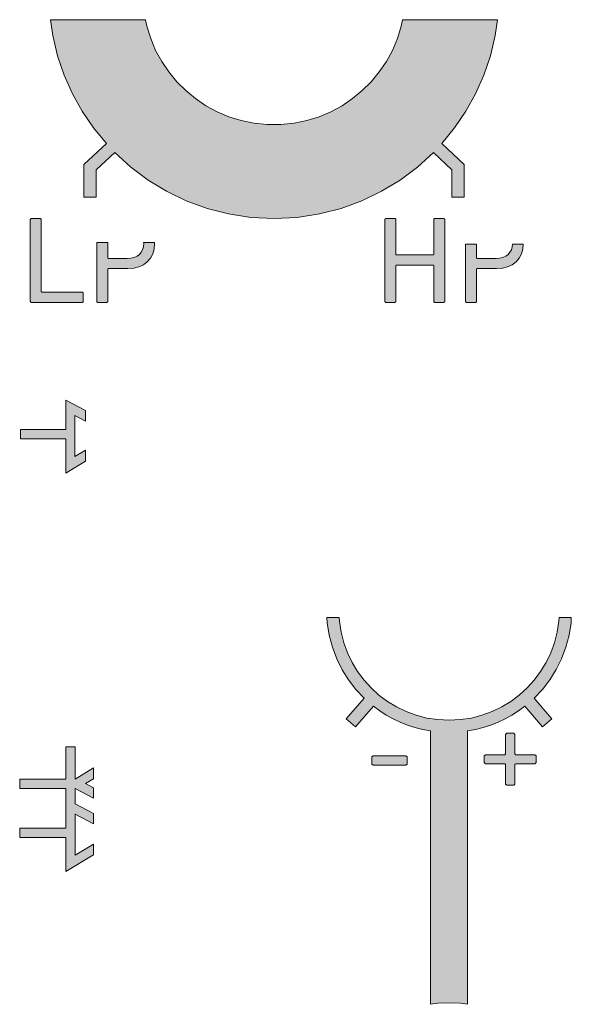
# Model space of a CAD drawing. Header units: millimetres. Extents: x -170 to -150, y -83 to 46.
# Tile 2 of 3: x -167 to -151, y -53 to -25. Entities that reach past the tile are written whole.
import ezdxf

# ---------------------------------------------------------------- set-up
doc = ezdxf.new("R2010")
doc.units = ezdxf.units.MM
doc.header["$MEASUREMENT"] = 0
doc.layers.add('Print', color=7, linetype='Continuous', lineweight=0)

# ---------------------------------------------------------------- blocks, each defined once
blk = doc.blocks.new('Block_0')
at = {"layer": 'Print', "transparency": 33554687}
h = blk.add_hatch(color=1, dxfattribs=at)
h.dxf.hatch_style = 2
h.paths.add_polyline_path([(-159.845, -30.571), (-159.187, -30.538), (-158.548, -30.441), (-157.931, -30.282), (-157.34, -30.065), (-156.778, -29.794), (-156.247, -29.471), (-155.752, -29.101), (-155.295, -28.685), (-154.771, -29.181), (-154.771, -29.965), (-154.418, -29.965), (-154.418, -29.029), (-155.058, -28.424), (-154.694, -27.981), (-154.37, -27.506), (-154.089, -27.003), (-153.853, -26.473), (-153.664, -25.919), (-153.526, -25.344), (-153.461, -24.888), (-156.175, -24.888), (-156.213, -25.076), (-156.323, -25.428), (-156.465, -25.764), (-156.638, -26.083), (-156.84, -26.382), (-157.07, -26.66), (-157.324, -26.914), (-157.602, -27.144), (-157.901, -27.346), (-158.22, -27.519), (-158.556, -27.661), (-158.908, -27.771), (-159.274, -27.845), (-159.652, -27.884), (-160.038, -27.884), (-160.417, -27.845), (-160.783, -27.771), (-161.135, -27.661), (-161.471, -27.519), (-161.79, -27.346), (-162.089, -27.144), (-162.367, -26.914), (-162.621, -26.66), (-162.85, -26.382), (-163.053, -26.083), (-163.226, -25.764), (-163.368, -25.428), (-163.477, -25.076), (-163.516, -24.888), (-166.23, -24.888), (-166.165, -25.344), (-166.027, -25.919), (-165.838, -26.473), (-165.602, -27.003), (-165.32, -27.506), (-164.997, -27.981), (-164.633, -28.424), (-165.273, -29.029), (-165.273, -29.965), (-164.92, -29.965), (-164.92, -29.181), (-164.396, -28.685), (-163.939, -29.101), (-163.444, -29.471), (-162.913, -29.794), (-162.351, -30.065), (-161.759, -30.282), (-161.143, -30.441), (-160.504, -30.538)])
h = blk.add_hatch(color=1, dxfattribs=at)
h.dxf.hatch_style = 2
h.paths.add_polyline_path([(-166.491, -30.6), (-166.493, -30.593), (-166.496, -30.587), (-166.5, -30.582), (-166.506, -30.578), (-166.512, -30.575), (-166.518, -30.573), (-166.526, -30.572), (-166.769, -30.572), (-166.777, -30.573), (-166.784, -30.575), (-166.79, -30.578), (-166.795, -30.582), (-166.799, -30.587), (-166.802, -30.593), (-166.804, -30.6), (-166.805, -30.608), (-166.805, -32.935), (-166.804, -32.942), (-166.802, -32.949), (-166.799, -32.955), (-166.795, -32.96), (-166.79, -32.964), (-166.784, -32.967), (-166.777, -32.969), (-166.769, -32.97), (-165.327, -32.97), (-165.32, -32.969), (-165.313, -32.967), (-165.307, -32.964), (-165.302, -32.96), (-165.298, -32.955), (-165.295, -32.949), (-165.293, -32.942), (-165.292, -32.935), (-165.292, -32.713), (-165.293, -32.705), (-165.295, -32.698), (-165.298, -32.692), (-165.302, -32.687), (-165.307, -32.683), (-165.313, -32.68), (-165.32, -32.678), (-165.327, -32.677), (-166.47, -32.677), (-166.475, -32.677), (-166.479, -32.676), (-166.482, -32.674), (-166.485, -32.672), (-166.488, -32.669), (-166.489, -32.665), (-166.49, -32.661), (-166.491, -32.656), (-166.491, -30.608)])
h = blk.add_hatch(color=1, dxfattribs=at)
h.dxf.hatch_style = 2
h.paths.add_polyline_path([(-156.367, -30.6), (-156.369, -30.593), (-156.372, -30.587), (-156.376, -30.582), (-156.381, -30.578), (-156.387, -30.575), (-156.394, -30.573), (-156.401, -30.572), (-156.645, -30.572), (-156.652, -30.573), (-156.659, -30.575), (-156.665, -30.578), (-156.67, -30.582), (-156.674, -30.587), (-156.677, -30.593), (-156.679, -30.6), (-156.68, -30.608), (-156.68, -32.935), (-156.679, -32.942), (-156.677, -32.949), (-156.674, -32.955), (-156.67, -32.96), (-156.665, -32.964), (-156.659, -32.967), (-156.652, -32.969), (-156.645, -32.97), (-156.401, -32.97), (-156.394, -32.969), (-156.387, -32.967), (-156.381, -32.964), (-156.376, -32.96), (-156.372, -32.955), (-156.369, -32.949), (-156.367, -32.942), (-156.366, -32.935), (-156.366, -31.926), (-156.366, -31.921), (-156.365, -31.917), (-156.363, -31.913), (-156.361, -31.91), (-156.358, -31.908), (-156.354, -31.906), (-156.35, -31.905), (-156.345, -31.905), (-155.305, -31.905), (-155.3, -31.905), (-155.295, -31.906), (-155.292, -31.908), (-155.289, -31.91), (-155.287, -31.913), (-155.285, -31.917), (-155.284, -31.921), (-155.284, -31.926), (-155.284, -32.935), (-155.283, -32.942), (-155.281, -32.949), (-155.278, -32.955), (-155.274, -32.96), (-155.269, -32.964), (-155.263, -32.967), (-155.256, -32.969), (-155.248, -32.97), (-155.005, -32.97), (-154.997, -32.969), (-154.991, -32.967), (-154.985, -32.964), (-154.979, -32.96), (-154.975, -32.955), (-154.972, -32.949), (-154.97, -32.942), (-154.97, -32.935), (-154.97, -30.608), (-154.97, -30.6), (-154.972, -30.593), (-154.975, -30.587), (-154.979, -30.582), (-154.985, -30.578), (-154.991, -30.575), (-154.997, -30.573), (-155.005, -30.572), (-155.248, -30.572), (-155.256, -30.573), (-155.263, -30.575), (-155.269, -30.578), (-155.274, -30.582), (-155.278, -30.587), (-155.281, -30.593), (-155.283, -30.6), (-155.284, -30.608), (-155.284, -31.591), (-155.284, -31.596), (-155.285, -31.6), (-155.287, -31.604), (-155.289, -31.607), (-155.292, -31.61), (-155.295, -31.611), (-155.3, -31.612), (-155.305, -31.613), (-156.345, -31.613), (-156.35, -31.612), (-156.354, -31.611), (-156.358, -31.61), (-156.361, -31.607), (-156.363, -31.604), (-156.365, -31.6), (-156.366, -31.596), (-156.366, -31.591), (-156.366, -30.608)])
h = blk.add_hatch(color=1, dxfattribs=at)
h.dxf.hatch_style = 2
h.paths.add_polyline_path([(-164.907, -31.261), (-164.907, -32.935), (-164.906, -32.942), (-164.904, -32.949), (-164.901, -32.955), (-164.897, -32.96), (-164.892, -32.964), (-164.886, -32.967), (-164.879, -32.969), (-164.871, -32.97), (-164.628, -32.97), (-164.621, -32.969), (-164.614, -32.967), (-164.608, -32.964), (-164.603, -32.96), (-164.598, -32.955), (-164.595, -32.949), (-164.594, -32.942), (-164.593, -32.935), (-164.593, -32.025), (-164.593, -32.02), (-164.592, -32.016), (-164.59, -32.012), (-164.588, -32.009), (-164.585, -32.007), (-164.581, -32.005), (-164.577, -32.004), (-164.572, -32.004), (-164.018, -32.004), (-163.853, -31.991), (-163.704, -31.953), (-163.574, -31.892), (-163.464, -31.809), (-163.376, -31.705), (-163.311, -31.583), (-163.27, -31.443), (-163.257, -31.288), (-163.259, -31.261), (-163.569, -31.261), (-163.567, -31.288), (-163.575, -31.381), (-163.598, -31.464), (-163.637, -31.537), (-163.69, -31.597), (-163.757, -31.646), (-163.838, -31.682), (-163.931, -31.704), (-164.036, -31.711), (-164.572, -31.711), (-164.577, -31.711), (-164.581, -31.71), (-164.585, -31.708), (-164.588, -31.706), (-164.59, -31.703), (-164.592, -31.699), (-164.593, -31.695), (-164.593, -31.69), (-164.593, -31.261)])
h = blk.add_hatch(color=1, dxfattribs=at)
h.dxf.hatch_style = 2
h.paths.add_polyline_path([(-153.044, -31.381), (-153.068, -31.464), (-153.107, -31.537), (-153.16, -31.597), (-153.227, -31.646), (-153.307, -31.682), (-153.4, -31.704), (-153.505, -31.711), (-154.041, -31.711), (-154.046, -31.711), (-154.051, -31.71), (-154.054, -31.708), (-154.057, -31.706), (-154.059, -31.703), (-154.061, -31.699), (-154.062, -31.695), (-154.062, -31.69), (-154.062, -31.306), (-154.376, -31.306), (-154.376, -32.935), (-154.376, -32.942), (-154.374, -32.949), (-154.371, -32.955), (-154.367, -32.96), (-154.361, -32.964), (-154.355, -32.967), (-154.349, -32.969), (-154.341, -32.97), (-154.098, -32.97), (-154.09, -32.969), (-154.083, -32.967), (-154.077, -32.964), (-154.072, -32.96), (-154.068, -32.955), (-154.065, -32.949), (-154.063, -32.942), (-154.062, -32.935), (-154.062, -32.025), (-154.062, -32.02), (-154.061, -32.016), (-154.059, -32.012), (-154.057, -32.009), (-154.054, -32.007), (-154.051, -32.005), (-154.046, -32.004), (-154.041, -32.004), (-153.488, -32.004), (-153.322, -31.991), (-153.174, -31.953), (-153.044, -31.892), (-152.934, -31.809), (-152.845, -31.705), (-152.78, -31.583), (-152.74, -31.443), (-152.728, -31.306), (-153.038, -31.306)])
h = blk.add_hatch(color=1, dxfattribs=at)
h.dxf.hatch_style = 2
h.paths.add_polyline_path([(-167.088, -36.871), (-165.794, -36.871), (-165.794, -37.847), (-165.225, -37.503), (-165.225, -37.194), (-165.529, -37.378), (-165.529, -36.204), (-165.225, -36.362), (-165.225, -36.064), (-165.794, -35.768), (-165.794, -36.606), (-167.088, -36.606)])
h = blk.add_hatch(color=1, dxfattribs=at)
h.dxf.hatch_style = 2
h.paths.add_polyline_path([(-151.972, -43.76), (-151.789, -43.467), (-151.634, -43.156), (-151.511, -42.828), (-151.42, -42.485), (-151.364, -42.13), (-151.357, -41.981), (-151.706, -41.981), (-151.712, -42.086), (-151.759, -42.399), (-151.837, -42.7), (-151.943, -42.99), (-152.076, -43.265), (-152.233, -43.525), (-152.415, -43.767), (-152.618, -43.991), (-152.842, -44.194), (-153.084, -44.376), (-153.344, -44.533), (-153.619, -44.666), (-153.909, -44.772), (-154.211, -44.85), (-154.523, -44.897), (-154.845, -44.914), (-155.167, -44.897), (-155.48, -44.85), (-155.782, -44.772), (-156.072, -44.666), (-156.347, -44.533), (-156.607, -44.376), (-156.849, -44.194), (-157.073, -43.991), (-157.276, -43.767), (-157.457, -43.525), (-157.615, -43.265), (-157.748, -42.99), (-157.854, -42.7), (-157.931, -42.399), (-157.979, -42.086), (-157.984, -41.981), (-158.334, -41.981), (-158.326, -42.13), (-158.27, -42.486), (-158.18, -42.829), (-158.056, -43.157), (-157.901, -43.468), (-157.717, -43.761), (-157.506, -44.034), (-157.27, -44.284), (-157.782, -44.87), (-157.516, -45.103), (-157.004, -44.515), (-156.826, -44.646), (-156.639, -44.766), (-156.445, -44.874), (-156.244, -44.97), (-156.035, -45.053), (-155.821, -45.123), (-155.6, -45.179), (-155.375, -45.221), (-155.375, -53.034), (-155.167, -53.005), (-154.845, -52.989), (-154.523, -53.005), (-154.316, -53.034), (-154.316, -45.221), (-154.09, -45.179), (-153.87, -45.123), (-153.655, -45.053), (-153.446, -44.969), (-153.244, -44.873), (-153.05, -44.765), (-152.863, -44.645), (-152.685, -44.514), (-152.175, -45.102), (-151.908, -44.871), (-152.419, -44.283), (-152.183, -44.032)])
h = blk.add_hatch(color=1, dxfattribs=at)
h.dxf.hatch_style = 2
h.paths.add_polyline_path([(-152.36, -46.124), (-152.36, -45.933), (-152.395, -45.898), (-152.945, -45.898), (-152.966, -45.877), (-152.966, -45.32), (-153.001, -45.285), (-153.199, -45.285), (-153.234, -45.32), (-153.234, -45.877), (-153.255, -45.898), (-153.805, -45.898), (-153.841, -45.933), (-153.841, -46.124), (-153.805, -46.159), (-153.255, -46.159), (-153.234, -46.18), (-153.234, -46.737), (-153.199, -46.773), (-153.001, -46.773), (-152.966, -46.737), (-152.966, -46.18), (-152.945, -46.159), (-152.395, -46.159)])
h = blk.add_hatch(color=1, dxfattribs=at)
h.dxf.hatch_style = 2
h.paths.add_polyline_path([(-165.791, -47.161), (-165.791, -48), (-167.108, -48), (-167.108, -48.265), (-165.791, -48.265), (-165.791, -49.241), (-164.998, -48.761), (-164.998, -48.452), (-165.527, -48.772), (-165.527, -47.795), (-165.526, -47.795), (-165.526, -47.598), (-164.998, -47.873), (-164.998, -47.575), (-165.526, -47.299), (-165.526, -46.865), (-164.998, -47.14), (-164.998, -46.842), (-165.225, -46.723), (-164.998, -46.586), (-164.998, -46.277), (-165.526, -46.596), (-165.526, -45.672), (-165.79, -45.672), (-165.79, -46.601), (-167.108, -46.601), (-167.108, -46.866), (-165.79, -46.866), (-165.79, -47.162)])
h = blk.add_hatch(color=1, dxfattribs=at)
h.dxf.hatch_style = 2
h.paths.add_polyline_path([(-156.044, -46.166), (-156.044, -45.962), (-156.08, -45.927), (-157.017, -45.927), (-157.053, -45.962), (-157.053, -46.166), (-157.017, -46.201), (-156.08, -46.201)])
at = {"layer": 'Print'}
for points in [[(-159.845, -30.571), (-159.187, -30.538), (-158.548, -30.441), (-157.931, -30.282), (-157.34, -30.065), (-156.778, -29.794), (-156.247, -29.471), (-155.752, -29.101), (-155.295, -28.685), (-154.771, -29.181), (-154.771, -29.965), (-154.418, -29.965), (-154.418, -29.029), (-155.058, -28.424), (-154.694, -27.981), (-154.37, -27.506), (-154.089, -27.003), (-153.853, -26.473), (-153.664, -25.919), (-153.526, -25.344), (-153.461, -24.888), (-156.175, -24.888), (-156.213, -25.076), (-156.323, -25.428), (-156.465, -25.764), (-156.638, -26.083), (-156.84, -26.382), (-157.07, -26.66), (-157.324, -26.914), (-157.602, -27.144), (-157.901, -27.346), (-158.22, -27.519), (-158.556, -27.661), (-158.908, -27.771), (-159.274, -27.845), (-159.652, -27.884), (-160.038, -27.884), (-160.417, -27.845), (-160.783, -27.771), (-161.135, -27.661), (-161.471, -27.519), (-161.79, -27.346), (-162.089, -27.144), (-162.367, -26.914), (-162.621, -26.66), (-162.85, -26.382), (-163.053, -26.083), (-163.226, -25.764), (-163.368, -25.428), (-163.477, -25.076), (-163.516, -24.888), (-166.23, -24.888), (-166.165, -25.344), (-166.027, -25.919), (-165.838, -26.473), (-165.602, -27.003), (-165.32, -27.506), (-164.997, -27.981), (-164.633, -28.424), (-165.273, -29.029), (-165.273, -29.965), (-164.92, -29.965), (-164.92, -29.181), (-164.396, -28.685), (-163.939, -29.101), (-163.444, -29.471), (-162.913, -29.794), (-162.351, -30.065), (-161.759, -30.282), (-161.143, -30.441), (-160.504, -30.538)], [(-166.491, -30.6), (-166.493, -30.593), (-166.496, -30.587), (-166.5, -30.582), (-166.506, -30.578), (-166.512, -30.575), (-166.518, -30.573), (-166.526, -30.572), (-166.769, -30.572), (-166.777, -30.573), (-166.784, -30.575), (-166.79, -30.578), (-166.795, -30.582), (-166.799, -30.587), (-166.802, -30.593), (-166.804, -30.6), (-166.805, -30.608), (-166.805, -32.935), (-166.804, -32.942), (-166.802, -32.949), (-166.799, -32.955), (-166.795, -32.96), (-166.79, -32.964), (-166.784, -32.967), (-166.777, -32.969), (-166.769, -32.97), (-165.327, -32.97), (-165.32, -32.969), (-165.313, -32.967), (-165.307, -32.964), (-165.302, -32.96), (-165.298, -32.955), (-165.295, -32.949), (-165.293, -32.942), (-165.292, -32.935), (-165.292, -32.713), (-165.293, -32.705), (-165.295, -32.698), (-165.298, -32.692), (-165.302, -32.687), (-165.307, -32.683), (-165.313, -32.68), (-165.32, -32.678), (-165.327, -32.677), (-166.47, -32.677), (-166.475, -32.677), (-166.479, -32.676), (-166.482, -32.674), (-166.485, -32.672), (-166.488, -32.669), (-166.489, -32.665), (-166.49, -32.661), (-166.491, -32.656), (-166.491, -30.608)], [(-156.367, -30.6), (-156.369, -30.593), (-156.372, -30.587), (-156.376, -30.582), (-156.381, -30.578), (-156.387, -30.575), (-156.394, -30.573), (-156.401, -30.572), (-156.645, -30.572), (-156.652, -30.573), (-156.659, -30.575), (-156.665, -30.578), (-156.67, -30.582), (-156.674, -30.587), (-156.677, -30.593), (-156.679, -30.6), (-156.68, -30.608), (-156.68, -32.935), (-156.679, -32.942), (-156.677, -32.949), (-156.674, -32.955), (-156.67, -32.96), (-156.665, -32.964), (-156.659, -32.967), (-156.652, -32.969), (-156.645, -32.97), (-156.401, -32.97), (-156.394, -32.969), (-156.387, -32.967), (-156.381, -32.964), (-156.376, -32.96), (-156.372, -32.955), (-156.369, -32.949), (-156.367, -32.942), (-156.366, -32.935), (-156.366, -31.926), (-156.366, -31.921), (-156.365, -31.917), (-156.363, -31.913), (-156.361, -31.91), (-156.358, -31.908), (-156.354, -31.906), (-156.35, -31.905), (-156.345, -31.905), (-155.305, -31.905), (-155.3, -31.905), (-155.295, -31.906), (-155.292, -31.908), (-155.289, -31.91), (-155.287, -31.913), (-155.285, -31.917), (-155.284, -31.921), (-155.284, -31.926), (-155.284, -32.935), (-155.283, -32.942), (-155.281, -32.949), (-155.278, -32.955), (-155.274, -32.96), (-155.269, -32.964), (-155.263, -32.967), (-155.256, -32.969), (-155.248, -32.97), (-155.005, -32.97), (-154.997, -32.969), (-154.991, -32.967), (-154.985, -32.964), (-154.979, -32.96), (-154.975, -32.955), (-154.972, -32.949), (-154.97, -32.942), (-154.97, -32.935), (-154.97, -30.608), (-154.97, -30.6), (-154.972, -30.593), (-154.975, -30.587), (-154.979, -30.582), (-154.985, -30.578), (-154.991, -30.575), (-154.997, -30.573), (-155.005, -30.572), (-155.248, -30.572), (-155.256, -30.573), (-155.263, -30.575), (-155.269, -30.578), (-155.274, -30.582), (-155.278, -30.587), (-155.281, -30.593), (-155.283, -30.6), (-155.284, -30.608), (-155.284, -31.591), (-155.284, -31.596), (-155.285, -31.6), (-155.287, -31.604), (-155.289, -31.607), (-155.292, -31.61), (-155.295, -31.611), (-155.3, -31.612), (-155.305, -31.613), (-156.345, -31.613), (-156.35, -31.612), (-156.354, -31.611), (-156.358, -31.61), (-156.361, -31.607), (-156.363, -31.604), (-156.365, -31.6), (-156.366, -31.596), (-156.366, -31.591), (-156.366, -30.608)], [(-164.907, -31.261), (-164.907, -32.935), (-164.906, -32.942), (-164.904, -32.949), (-164.901, -32.955), (-164.897, -32.96), (-164.892, -32.964), (-164.886, -32.967), (-164.879, -32.969), (-164.871, -32.97), (-164.628, -32.97), (-164.621, -32.969), (-164.614, -32.967), (-164.608, -32.964), (-164.603, -32.96), (-164.598, -32.955), (-164.595, -32.949), (-164.594, -32.942), (-164.593, -32.935), (-164.593, -32.025), (-164.593, -32.02), (-164.592, -32.016), (-164.59, -32.012), (-164.588, -32.009), (-164.585, -32.007), (-164.581, -32.005), (-164.577, -32.004), (-164.572, -32.004), (-164.018, -32.004), (-163.853, -31.991), (-163.704, -31.953), (-163.574, -31.892), (-163.464, -31.809), (-163.376, -31.705), (-163.311, -31.583), (-163.27, -31.443), (-163.257, -31.288), (-163.259, -31.261), (-163.569, -31.261), (-163.567, -31.288), (-163.575, -31.381), (-163.598, -31.464), (-163.637, -31.537), (-163.69, -31.597), (-163.757, -31.646), (-163.838, -31.682), (-163.931, -31.704), (-164.036, -31.711), (-164.572, -31.711), (-164.577, -31.711), (-164.581, -31.71), (-164.585, -31.708), (-164.588, -31.706), (-164.59, -31.703), (-164.592, -31.699), (-164.593, -31.695), (-164.593, -31.69), (-164.593, -31.261)], [(-153.044, -31.381), (-153.068, -31.464), (-153.107, -31.537), (-153.16, -31.597), (-153.227, -31.646), (-153.307, -31.682), (-153.4, -31.704), (-153.505, -31.711), (-154.041, -31.711), (-154.046, -31.711), (-154.051, -31.71), (-154.054, -31.708), (-154.057, -31.706), (-154.059, -31.703), (-154.061, -31.699), (-154.062, -31.695), (-154.062, -31.69), (-154.062, -31.306), (-154.376, -31.306), (-154.376, -32.935), (-154.376, -32.942), (-154.374, -32.949), (-154.371, -32.955), (-154.367, -32.96), (-154.361, -32.964), (-154.355, -32.967), (-154.349, -32.969), (-154.341, -32.97), (-154.098, -32.97), (-154.09, -32.969), (-154.083, -32.967), (-154.077, -32.964), (-154.072, -32.96), (-154.068, -32.955), (-154.065, -32.949), (-154.063, -32.942), (-154.062, -32.935), (-154.062, -32.025), (-154.062, -32.02), (-154.061, -32.016), (-154.059, -32.012), (-154.057, -32.009), (-154.054, -32.007), (-154.051, -32.005), (-154.046, -32.004), (-154.041, -32.004), (-153.488, -32.004), (-153.322, -31.991), (-153.174, -31.953), (-153.044, -31.892), (-152.934, -31.809), (-152.845, -31.705), (-152.78, -31.583), (-152.74, -31.443), (-152.728, -31.306), (-153.038, -31.306)], [(-167.088, -36.871), (-165.794, -36.871), (-165.794, -37.847), (-165.225, -37.503), (-165.225, -37.194), (-165.529, -37.378), (-165.529, -36.204), (-165.225, -36.362), (-165.225, -36.064), (-165.794, -35.768), (-165.794, -36.606), (-167.088, -36.606)], [(-151.972, -43.76), (-151.789, -43.467), (-151.634, -43.156), (-151.511, -42.828), (-151.42, -42.485), (-151.364, -42.13), (-151.357, -41.981), (-151.706, -41.981), (-151.712, -42.086), (-151.759, -42.399), (-151.837, -42.7), (-151.943, -42.99), (-152.076, -43.265), (-152.233, -43.525), (-152.415, -43.767), (-152.618, -43.991), (-152.842, -44.194), (-153.084, -44.376), (-153.344, -44.533), (-153.619, -44.666), (-153.909, -44.772), (-154.211, -44.85), (-154.523, -44.897), (-154.845, -44.914), (-155.167, -44.897), (-155.48, -44.85), (-155.782, -44.772), (-156.072, -44.666), (-156.347, -44.533), (-156.607, -44.376), (-156.849, -44.194), (-157.073, -43.991), (-157.276, -43.767), (-157.457, -43.525), (-157.615, -43.265), (-157.748, -42.99), (-157.854, -42.7), (-157.931, -42.399), (-157.979, -42.086), (-157.984, -41.981), (-158.334, -41.981), (-158.326, -42.13), (-158.27, -42.486), (-158.18, -42.829), (-158.056, -43.157), (-157.901, -43.468), (-157.717, -43.761), (-157.506, -44.034), (-157.27, -44.284), (-157.782, -44.87), (-157.516, -45.103), (-157.004, -44.515), (-156.826, -44.646), (-156.639, -44.766), (-156.445, -44.874), (-156.244, -44.97), (-156.035, -45.053), (-155.821, -45.123), (-155.6, -45.179), (-155.375, -45.221), (-155.375, -53.034), (-155.167, -53.005), (-154.845, -52.989), (-154.523, -53.005), (-154.316, -53.034), (-154.316, -45.221), (-154.09, -45.179), (-153.87, -45.123), (-153.655, -45.053), (-153.446, -44.969), (-153.244, -44.873), (-153.05, -44.765), (-152.863, -44.645), (-152.685, -44.514), (-152.175, -45.102), (-151.908, -44.871), (-152.419, -44.283), (-152.183, -44.032)], [(-152.36, -46.124), (-152.36, -45.933), (-152.395, -45.898), (-152.945, -45.898), (-152.966, -45.877), (-152.966, -45.32), (-153.001, -45.285), (-153.199, -45.285), (-153.234, -45.32), (-153.234, -45.877), (-153.255, -45.898), (-153.805, -45.898), (-153.841, -45.933), (-153.841, -46.124), (-153.805, -46.159), (-153.255, -46.159), (-153.234, -46.18), (-153.234, -46.737), (-153.199, -46.773), (-153.001, -46.773), (-152.966, -46.737), (-152.966, -46.18), (-152.945, -46.159), (-152.395, -46.159)], [(-165.791, -47.161), (-165.791, -48), (-167.108, -48), (-167.108, -48.265), (-165.791, -48.265), (-165.791, -49.241), (-164.998, -48.761), (-164.998, -48.452), (-165.527, -48.772), (-165.527, -47.795), (-165.526, -47.795), (-165.526, -47.598), (-164.998, -47.873), (-164.998, -47.575), (-165.526, -47.299), (-165.526, -46.865), (-164.998, -47.14), (-164.998, -46.842), (-165.225, -46.723), (-164.998, -46.586), (-164.998, -46.277), (-165.526, -46.596), (-165.526, -45.672), (-165.79, -45.672), (-165.79, -46.601), (-167.108, -46.601), (-167.108, -46.866), (-165.79, -46.866), (-165.79, -47.162)], [(-156.044, -46.166), (-156.044, -45.962), (-156.08, -45.927), (-157.017, -45.927), (-157.053, -45.962), (-157.053, -46.166), (-157.017, -46.201), (-156.08, -46.201)]]:
    blk.add_lwpolyline(points, close=True, dxfattribs=at)

msp = doc.modelspace()

# ---------------------------------------------------------------- block references
at = {"layer": 'Print'}
msp.add_blockref('Block_0', (0, 0), dxfattribs=at)

doc.saveas('drawing.dxf')
